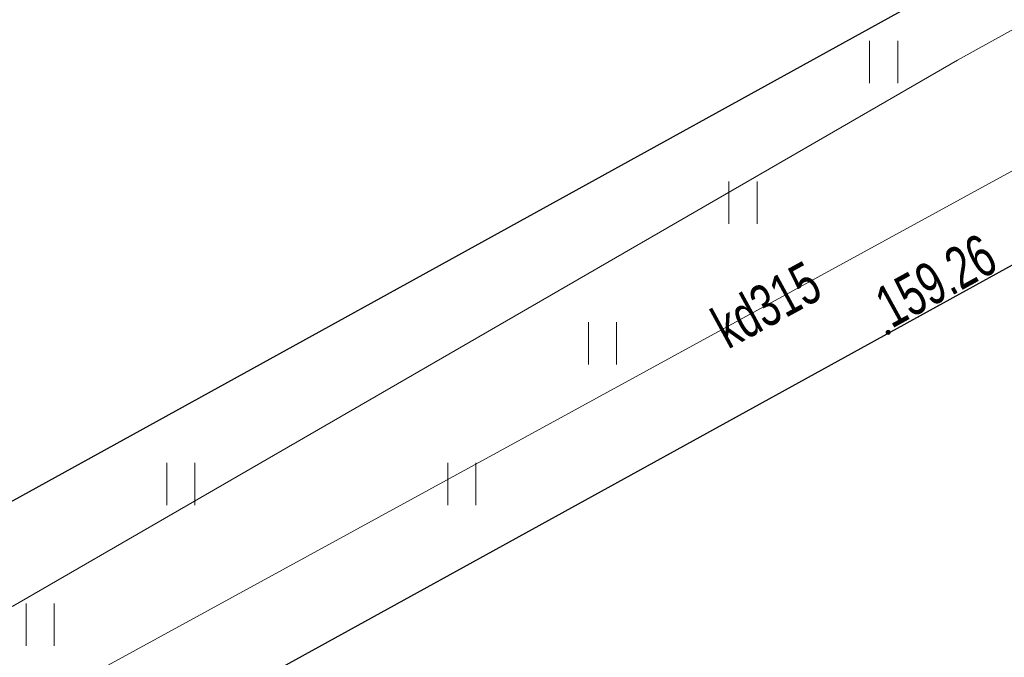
# Model space of a CAD drawing. Header units: metres. Extents: x 8440716 to 8446743, y 5883760 to 5887966.
# Tile 210 of 256: x 8442423 to 8442441, y 5885793 to 5885804. Entities that reach past the tile are written whole.
import ezdxf
from ezdxf.enums import TextEntityAlignment as Align

# ---------------------------------------------------------------- set-up
doc = ezdxf.new("R2010")
doc.units = ezdxf.units.M
doc.header["$MEASUREMENT"] = 0
doc.linetypes.add('1.0_0.5', pattern=[1.5, 1, -0.5])
doc.linetypes.add('1.5_0.5', pattern=[2, 1.5, -0.5])
doc.layers.get('0').update_dxf_attribs({"color": 250, "linetype": 'CONTINUOUS', "lineweight": 5})
for name, color, linetype in [('jezdnia', 253, 'CONTINUOUS'), ('krawężnik', 253, 'CONTINUOUS'), ('pikieta sztuczna', 253, 'CONTINUOUS'), ('pikieta sztuczna-Atr2', 253, 'CONTINUOUS'), ('przewód elektroenergetyczny podziemny', 253, 'CONTINUOUS'), ('przewód kanalizacyjny', 253, 'CONTINUOUS'), ('przewód kanalizacyjny-Atr1', 253, 'CONTINUOUS'), ('trawnik', 253, 'CONTINUOUS')]:
    doc.layers.add(name, color=color, linetype=linetype)
doc.styles.get("Standard").update_dxf_attribs({"font": 'Working1250', "width": 0.75})

# ---------------------------------------------------------------- blocks, each defined once
blk = doc.blocks.new('TU04')
at = {"color": 0, "linetype": 'Continuous', "lineweight": 13}
for p, q in [((0, 0), (0, 0.75)), ((0.5, 0), (0.5, 0.75))]:
    blk.add_line(p, q, dxfattribs=at)
blk = doc.blocks.new('PW01')
at = {"linetype": 'Continuous', "lineweight": 13}
h = blk.add_hatch(color=0, dxfattribs=at)
edge = h.paths.add_edge_path()
edge.add_arc((0, 0), 0.045, 0, 360)

msp = doc.modelspace()

# ---------------------------------------------------------------- linework, layer by layer
at = {"layer": 'jezdnia', "color": 253, "linetype": '1.5_0.5', "lineweight": 18, "flags": 128}
msp.add_lwpolyline([(8442354.58, 5885756.96), (8442354.63, 5885757.66), (8442355.4, 5885758.56), (8442358.6, 5885760.32), (8442360.38, 5885761.27), (8442364.29, 5885763.46), (8442377.08, 5885770.51), (8442389.97, 5885777.59), (8442405.69, 5885786.21), (8442422.23, 5885795.3), (8442436.41, 5885803.11), (8442455.13, 5885813.43), (8442471.63, 5885822.52), (8442487.08, 5885831.03), (8442503.59, 5885840.1), (8442519.73, 5885848.92), (8442537.75, 5885858.86), (8442554.67, 5885868.18), (8442569.81, 5885876.49), (8442581.61, 5885882.97), (8442582.08, 5885882.24), (8442581.76, 5885881.78), (8442580.64, 5885880.69), (8442579.33, 5885879.7), (8442577.98, 5885878.83), (8442570.74, 5885874.88), (8442555.55, 5885866.46), (8442536.01, 5885855.7), (8442533.68, 5885854.35), (8442531.96, 5885853.23), (8442530.24, 5885852.1), (8442521.31, 5885845.84), (8442515.44, 5885841.74), (8442513.72, 5885840.56), (8442511.25, 5885838.92), (8442508.4, 5885837.15), (8442506.21, 5885835.9), (8442489.63, 5885826.76), (8442458.41, 5885809.62), (8442424.67, 5885791.05), (8442388.82, 5885771.35), (8442366.64, 5885759.13), (8442362.67, 5885757.07), (8442360.85, 5885756.17), (8442357.88, 5885755.12), (8442357.22, 5885754.99), (8442356.38, 5885754.95), (8442355.58, 5885755.14), (8442354.78, 5885755.86)], close=True, dxfattribs=at)
at = {"layer": 'krawężnik', "color": 253, "linetype": 'Continuous', "lineweight": 25, "flags": 128}
for points in [[(8442358.6, 5885760.32), (8442360.38, 5885761.27), (8442364.29, 5885763.46), (8442377.08, 5885770.51), (8442389.97, 5885777.59), (8442405.69, 5885786.21), (8442422.23, 5885795.3), (8442436.41, 5885803.11), (8442455.13, 5885813.43)], [(8442458.41, 5885809.62), (8442424.67, 5885791.05), (8442388.82, 5885771.35), (8442366.64, 5885759.13), (8442362.67, 5885757.07), (8442360.85, 5885756.17), (8442357.88, 5885755.12), (8442357.22, 5885754.99), (8442356.38, 5885754.95), (8442355.58, 5885755.14), (8442354.78, 5885755.86), (8442354.58, 5885756.96), (8442354.63, 5885757.66)]]:
    msp.add_lwpolyline(points, dxfattribs=at)
at = {"layer": 'przewód elektroenergetyczny podziemny', "color": 1, "linetype": 'Continuous', "lineweight": 18, "flags": 128}
msp.add_lwpolyline([(8442607.27, 5885894.81), (8442606.48, 5885894.46), (8442591.43, 5885886.03), (8442580.08, 5885880.64), (8442574.17, 5885877.56), (8442555.05, 5885867.33), (8442534.61, 5885855.87), (8442520.36, 5885847.5), (8442512.24, 5885843.08), (8442496.44, 5885834.17), (8442491.98, 5885831.04), (8442488.32, 5885828.95), (8442472.62, 5885821.15), (8442456.69, 5885812.9), (8442439.95, 5885803.64), (8442423.15, 5885793.93), (8442391.04, 5885775.87), (8442375.13, 5885767.28), (8442366.23, 5885762.58), (8442356.65, 5885756.84)], dxfattribs=at)
at = {"layer": 'przewód kanalizacyjny', "color": 34, "linetype": 'Continuous', "lineweight": 18, "flags": 128}
msp.add_lwpolyline([(8442322.87, 5885737.02), (8442369.18, 5885762.18), (8442412.33, 5885786.05), (8442454.35, 5885809.01), (8442504.35, 5885836.18), (8442552.38, 5885862.93), (8442600.93, 5885889.94)], dxfattribs=at)
at = {"layer": 'trawnik', "color": 253, "linetype": '1.0_0.5', "lineweight": 18, "flags": 128}
msp.add_lwpolyline([(8442537.75, 5885858.86), (8442519.73, 5885848.92), (8442503.59, 5885840.1), (8442487.08, 5885831.03), (8442471.63, 5885822.52), (8442455.13, 5885813.43), (8442436.41, 5885803.11), (8442422.23, 5885795.3), (8442405.69, 5885786.21), (8442389.97, 5885777.59), (8442377.08, 5885770.51), (8442364.29, 5885763.46), (8442364.7, 5885762.63), (8442366.21, 5885759.86), (8442366.64, 5885759.13), (8442388.82, 5885771.35), (8442424.67, 5885791.05), (8442458.41, 5885809.62), (8442489.63, 5885826.76), (8442506.21, 5885835.9), (8442508.4, 5885837.15), (8442511.25, 5885838.92), (8442513.72, 5885840.56), (8442515.44, 5885841.74), (8442521.31, 5885845.84), (8442530.24, 5885852.1), (8442531.96, 5885853.23), (8442533.68, 5885854.35), (8442536.01, 5885855.7), (8442555.55, 5885866.46), (8442570.74, 5885874.88), (8442577.98, 5885878.83), (8442579.33, 5885879.7), (8442580.64, 5885880.69), (8442581.76, 5885881.78), (8442582.08, 5885882.24), (8442581.61, 5885882.97), (8442569.81, 5885876.49), (8442554.67, 5885868.18)], close=True, dxfattribs=at)

# ---------------------------------------------------------------- block references
at = {"layer": 'pikieta sztuczna', "color": 253, "linetype": 'Continuous', "lineweight": 13}
msp.add_blockref('PW01', (8442438.72, 5885798.8), dxfattribs=at)
at = {"layer": 'trawnik', "color": 253, "linetype": 'Continuous', "lineweight": 18}
for p in [(8442438.389, 5885803.229), (8442435.889, 5885800.729), (8442433.389, 5885798.229), (8442425.889, 5885795.729), (8442430.889, 5885795.729), (8442423.389, 5885793.229)]:
    msp.add_blockref('TU04', p, dxfattribs=at)

# ---------------------------------------------------------------- texts
at = {"layer": 'pikieta sztuczna-Atr2', "color": 253, "width": 0.72}
msp.add_text('159.26', height=0.75, rotation=28.827, dxfattribs=at).set_placement((8442438.78, 5885798.86))
at = {"layer": 'przewód kanalizacyjny-Atr1', "color": 34, "width": 0.72}
msp.add_text('kd315', height=0.75, rotation=28.651, dxfattribs=at).set_placement((8442435.69, 5885798.82), align=Align.MIDDLE_LEFT)

doc.saveas('drawing.dxf')
